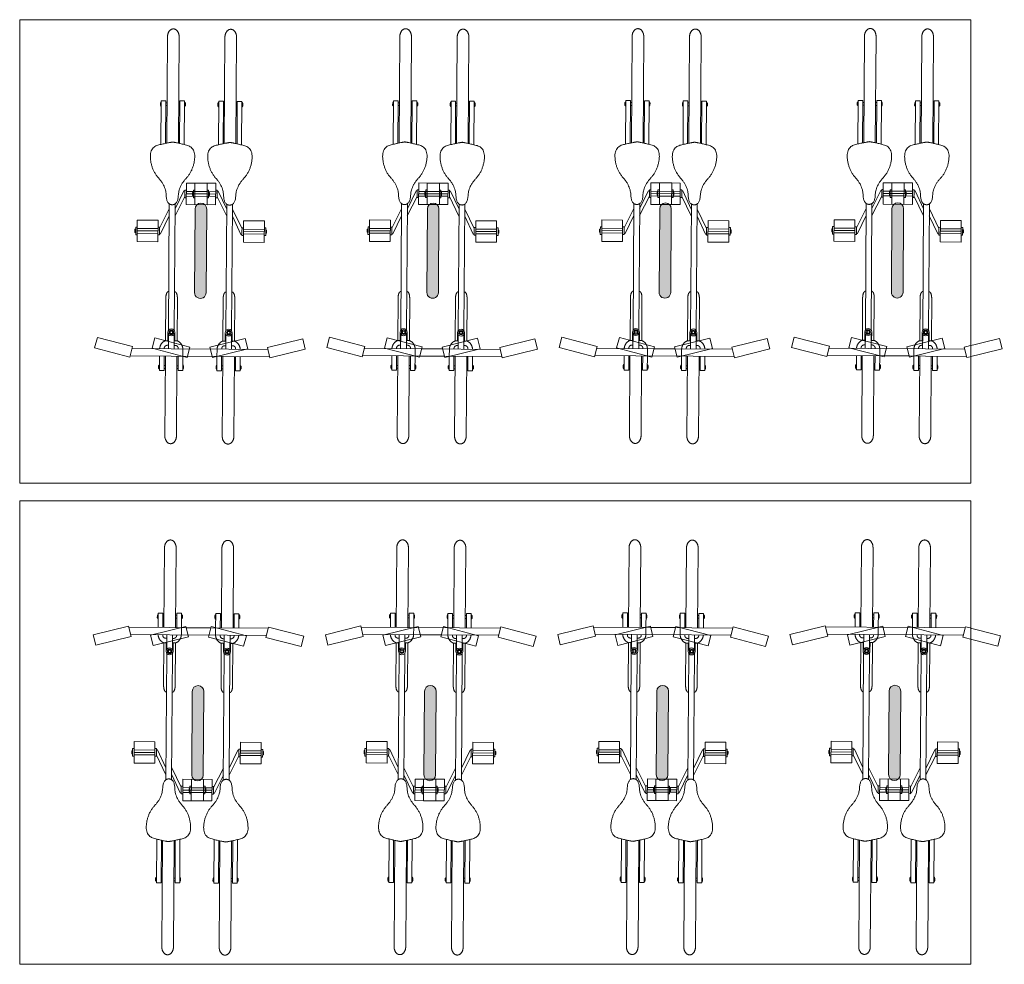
# Model space of a CAD drawing. Header units: metres. Extents: x 738076 to 738809, y 6589688 to 6590318.
# Tile 182 of 188: x 738744.11 to 738748.35, y 6590191.53 to 6590195.6. Entities that reach past the tile are written whole.
import ezdxf

# ---------------------------------------------------------------- set-up
doc = ezdxf.new("R2010")
doc.units = ezdxf.units.M
doc.layers.add('_MA-tingm2rgid (2D)', color=7, linetype='Continuous', lineweight=5)
doc.layers.add('_MA-tingm2rgid (2D)-1', color=7, linetype='Continuous', lineweight=5)
doc.layers.add('MA-jalgrattahoidja', color=7, linetype='Continuous', lineweight=5, true_color=0x888888)

# ---------------------------------------------------------------- blocks, each defined once
blk = doc.blocks.new('jalgratta varikatus (2D)-1')
at = {"layer": 'MA-jalgrattahoidja', "transparency": 33554687, "flags": 128}
for points in [[(-2.0562, 1.1162), (2.0388, 1.1162), (2.0388, -0.8786), (-2.0562, -0.8786)], [(-2.0562, -0.9556), (2.0388, -0.9556), (2.0388, -2.9504), (-2.0562, -2.9504)]]:
    blk.add_lwpolyline(points, close=True, dxfattribs=at)
at = {"color": 255, "transparency": 33554559}
for points in [[(-2.0562, 1.1162), (2.0388, 1.1162), (2.0388, -0.8786), (-2.0562, -0.8786)], [(-2.0562, -0.9556), (2.0388, -0.9556), (2.0388, -2.9504), (-2.0562, -2.9504)]]:
    blk.add_wipeout(points, dxfattribs=at).dxf.layer = 'MA-jalgrattahoidja'
at = {"layer": 'MA-jalgrattahoidja', "transparency": 33554559, "flags": 128}
for points in [[(-2.0562, 1.1162), (2.0388, 1.1162), (2.0388, -0.8786), (-2.0562, -0.8786)], [(-2.0562, -0.9556), (2.0388, -0.9556), (2.0388, -2.9504), (-2.0562, -2.9504)]]:
    blk.add_lwpolyline(points, close=True, dxfattribs=at)
blk = doc.blocks.new('rattahoidja kaar300 (2D)-1')
at = {"layer": 'MA-jalgrattahoidja', "linetype": 'Continuous', "lineweight": 0, "transparency": 33554687}
h = blk.add_hatch(color=233, dxfattribs=at)
edge = h.paths.add_edge_path()
edge.add_arc((0, 0), 0.025, 90, 270)
edge.add_line((0, -0.025), (0.36, -0.025))
edge.add_arc((0.36, 0), 0.025, 270, 450)
edge.add_line((0.36, 0.025), (0, 0.025))
at = {"layer": 'MA-jalgrattahoidja'}
for p, q in [((-0.2792, 0.3017), (-0.2405, 0.4534)), ((-0.2405, 0.4534), (-0.1959, 0.442)), ((-0.2345, 0.2903), (-0.1959, 0.442)), ((-0.2792, 0.3017), (-0.2345, 0.2903)), ((-0.274, 0.3004), (-0.274, -0.0532)), ((-0.243, 0.2925), (-0.243, -0.0454)), ((0.2178, 0.2736), (0.2178, 0.184)), ((0.3103, 0.2736), (0.2178, 0.2736)), ((0.2475, 0.2799), (0.2641, 0.2799)), ((0.2475, 0.2736), (0.2475, 0.2799)), ((0.2539, 0.184), (0.2539, 0.2736)), ((0.2574, 0.2831), (0.2641, 0.2831)), ((0.2574, 0.2831), (0.2574, 0.2799)), ((0.2707, 0.2831), (0.2641, 0.2831)), ((0.2806, 0.2799), (0.2641, 0.2799)), ((0.2641, 0.184), (0.2641, 0.2736)), ((0.2707, 0.2831), (0.2707, 0.2799)), ((0.2742, 0.184), (0.2742, 0.2736)), ((0.2806, 0.2736), (0.2806, 0.2799)), ((0.3103, 0.2736), (0.3103, 0.184)), ((-0.3358, 0.1536), (-0.3358, 0.1736)), ((-0.3358, 0.1736), (-0.274, 0.1736)), ((-0.3306, 0.1755), (-0.312, 0.1755)), ((-0.3306, 0.1755), (-0.3306, 0.1736)), ((-0.3274, 0.1775), (-0.3152, 0.1775)), ((-0.3274, 0.1775), (-0.3274, 0.1755)), ((-0.3152, 0.1775), (-0.3152, 0.1755)), ((-0.312, 0.1755), (-0.312, 0.1736)), ((-0.2792, 0.0546), (-0.2405, 0.2062)), ((-0.2405, 0.2062), (-0.1959, 0.1948)), ((-0.2345, 0.0432), (-0.1959, 0.1948)), ((0.3103, 0.184), (0.2178, 0.184)), ((0.2475, 0.184), (0.2475, 0.1776)), ((0.2475, 0.1776), (0.2641, 0.1776)), ((0.252, 0.1776), (0.252, 0.173)), ((0.252, 0.173), (0.3296, 0.136)), ((0.2806, 0.1776), (0.2641, 0.1776)), ((0.2761, 0.1776), (0.3596, 0.136)), ((0.2806, 0.184), (0.2806, 0.1776)), ((0.6364, 0.1736), (0.8245, 0.1736)), ((0.8007, 0.1755), (0.8007, 0.1736)), ((0.8193, 0.1755), (0.8007, 0.1755)), ((0.8039, 0.1775), (0.8039, 0.1755)), ((0.8161, 0.1775), (0.8039, 0.1775)), ((0.8161, 0.1775), (0.8161, 0.1755)), ((0.8193, 0.1755), (0.8193, 0.1736)), ((0.8245, 0.1536), (0.8245, 0.1736)), ((-0.6187, 0.1486), (-0.274, 0.1486)), ((-0.3358, 0.1536), (-0.274, 0.1536)), ((-0.3274, 0.1536), (-0.3274, 0.1486)), ((-0.3152, 0.1536), (-0.3152, 0.1486)), ((-0.243, 0.1536), (-0.2389, 0.1536)), ((-0.243, 0.136), (-0.1803, 0.136)), ((-0.2278, 0.1423), (-0.2278, 0.136)), ((-0.2079, 0.1486), (-0.0239, 0.1486)), ((-0.2079, 0.1486), (-0.2079, 0.1386)), ((-0.1718, 0.1386), (-0.2079, 0.1386)), ((-0.1634, 0.136), (0.379, 0.136)), ((0.6421, 0.1536), (0.8245, 0.1536)), ((0.6431, 0.1486), (1.1019, 0.1486)), ((0.8039, 0.1536), (0.8039, 0.1486)), ((0.8161, 0.1536), (0.8161, 0.1486)), ((-0.6187, 0.0986), (-0.274, 0.0986)), ((-0.3358, 0.0736), (-0.3358, 0.0936)), ((-0.3358, 0.0936), (-0.274, 0.0936)), ((-0.3274, 0.0936), (-0.3274, 0.0986)), ((-0.3152, 0.0936), (-0.3152, 0.0986)), ((-0.243, 0.1112), (-0.1803, 0.1112)), ((-0.243, 0.0936), (-0.2389, 0.0936)), ((-0.2278, 0.1049), (-0.2278, 0.1112)), ((-0.2079, 0.1086), (-0.2079, 0.0986)), ((-0.1718, 0.1086), (-0.2079, 0.1086)), ((-0.2079, 0.0986), (-0.0239, 0.0986)), ((-0.1634, 0.1112), (0.379, 0.1112)), ((0.413, 0.0695), (0.3296, 0.1112)), ((0.4371, 0.0741), (0.3596, 0.1112)), ((0.6421, 0.0936), (0.8245, 0.0936)), ((0.6432, 0.0986), (1.1019, 0.0986)), ((0.8039, 0.0936), (0.8039, 0.0986)), ((0.8161, 0.0936), (0.8161, 0.0986)), ((0.8245, 0.0736), (0.8245, 0.0936)), ((-0.3358, 0.0736), (-0.274, 0.0736)), ((-0.3306, 0.0716), (-0.3306, 0.0736)), ((-0.3306, 0.0716), (-0.312, 0.0716)), ((-0.3274, 0.0697), (-0.3274, 0.0716)), ((-0.3274, 0.0697), (-0.3152, 0.0697)), ((-0.3152, 0.0697), (-0.3152, 0.0716)), ((-0.312, 0.0716), (-0.312, 0.0736)), ((-0.2792, 0.0546), (-0.2345, 0.0432)), ((-0.243, 0.0736), (-0.274, 0.0736)), ((-0.274, -0.3004), (-0.274, 0.0532)), ((-0.243, -0.2925), (-0.243, 0.0454)), ((0.4711, 0.0631), (0.3785, 0.0631)), ((0.3785, -0.0264), (0.3785, 0.0631)), ((0.4083, 0.0695), (0.4248, 0.0695)), ((0.4083, 0.0631), (0.4083, 0.0695)), ((0.4146, 0.0631), (0.4146, -0.0264)), ((0.4413, 0.0695), (0.4248, 0.0695)), ((0.4248, 0.0631), (0.4248, -0.0264)), ((0.435, 0.0631), (0.435, -0.0264)), ((0.4371, 0.0695), (0.4371, 0.0741)), ((0.4413, 0.0631), (0.4413, 0.0695)), ((0.4711, -0.0264), (0.4711, 0.0631)), ((0.6365, 0.0736), (0.8245, 0.0736)), ((0.8007, 0.0716), (0.8007, 0.0736)), ((0.8193, 0.0716), (0.8007, 0.0716)), ((0.8039, 0.0697), (0.8039, 0.0716)), ((0.8161, 0.0697), (0.8039, 0.0697)), ((0.8161, 0.0697), (0.8161, 0.0716)), ((0.8193, 0.0716), (0.8193, 0.0736)), ((0.4711, 0.0264), (0.3785, 0.0264)), ((0.3785, 0.0264), (0.3785, -0.0631)), ((0.4083, 0.0264), (0.4083, 0.0328)), ((0.4083, 0.0328), (0.4248, 0.0328)), ((0.4146, -0.0631), (0.4146, 0.0264)), ((0.4182, 0.036), (0.4182, 0.0328)), ((0.4182, 0.036), (0.4248, 0.036)), ((0.4314, 0.036), (0.4248, 0.036)), ((0.4413, 0.0328), (0.4248, 0.0328)), ((0.4248, -0.0631), (0.4248, 0.0264)), ((0.4314, 0.036), (0.4314, 0.0328)), ((0.435, -0.0631), (0.435, 0.0264)), ((0.4413, 0.0264), (0.4413, 0.0328)), ((0.4711, 0.0264), (0.4711, -0.0631)), ((0.4711, -0.0264), (0.3785, -0.0264)), ((0.4083, -0.0264), (0.4083, -0.0328)), ((0.4083, -0.0328), (0.4248, -0.0328)), ((0.4182, -0.036), (0.4182, -0.0328)), ((0.4182, -0.036), (0.4248, -0.036)), ((0.4413, -0.0328), (0.4248, -0.0328)), ((0.4314, -0.036), (0.4248, -0.036)), ((0.4314, -0.036), (0.4314, -0.0328)), ((0.4413, -0.0264), (0.4413, -0.0328)), ((-0.3358, -0.0736), (-0.3358, -0.0936)), ((-0.3358, -0.0736), (-0.274, -0.0736)), ((-0.3306, -0.0716), (-0.3306, -0.0736)), ((-0.3306, -0.0716), (-0.312, -0.0716)), ((-0.3274, -0.0697), (-0.3274, -0.0716)), ((-0.3274, -0.0697), (-0.3152, -0.0697)), ((-0.3152, -0.0697), (-0.3152, -0.0716)), ((-0.312, -0.0716), (-0.312, -0.0736)), ((-0.2792, -0.0546), (-0.2345, -0.0432)), ((-0.2792, -0.0546), (-0.2405, -0.2062)), ((-0.243, -0.0736), (-0.274, -0.0736)), ((-0.2345, -0.0432), (-0.1959, -0.1948)), ((0.413, -0.0695), (0.3296, -0.1112)), ((0.4371, -0.0741), (0.3596, -0.1112)), ((0.4711, -0.0631), (0.3785, -0.0631)), ((0.4083, -0.0631), (0.4083, -0.0695)), ((0.4083, -0.0695), (0.4248, -0.0695)), ((0.4413, -0.0695), (0.4248, -0.0695)), ((0.4371, -0.0695), (0.4371, -0.0741)), ((0.4413, -0.0631), (0.4413, -0.0695)), ((0.6365, -0.0736), (0.8245, -0.0736)), ((0.8193, -0.0716), (0.8007, -0.0716)), ((0.8007, -0.0716), (0.8007, -0.0736)), ((0.8161, -0.0697), (0.8039, -0.0697)), ((0.8039, -0.0697), (0.8039, -0.0716)), ((0.8161, -0.0697), (0.8161, -0.0716)), ((0.8193, -0.0716), (0.8193, -0.0736)), ((0.8245, -0.0736), (0.8245, -0.0936)), ((-0.6187, -0.0986), (-0.274, -0.0986)), ((-0.3358, -0.0936), (-0.274, -0.0936)), ((-0.3274, -0.0936), (-0.3274, -0.0986)), ((-0.3152, -0.0936), (-0.3152, -0.0986)), ((-0.243, -0.0936), (-0.2389, -0.0936)), ((-0.243, -0.1112), (-0.1803, -0.1112)), ((-0.2278, -0.1049), (-0.2278, -0.1112)), ((-0.2079, -0.0986), (-0.0239, -0.0986)), ((-0.2079, -0.1086), (-0.2079, -0.0986)), ((-0.1718, -0.1086), (-0.2079, -0.1086)), ((-0.1634, -0.1112), (0.379, -0.1112)), ((0.6421, -0.0936), (0.8245, -0.0936)), ((0.6432, -0.0986), (1.1019, -0.0986)), ((0.8039, -0.0936), (0.8039, -0.0986)), ((0.8161, -0.0936), (0.8161, -0.0986)), ((-0.6187, -0.1486), (-0.274, -0.1486)), ((-0.3358, -0.1536), (-0.3358, -0.1736)), ((-0.3358, -0.1536), (-0.274, -0.1536)), ((-0.3274, -0.1536), (-0.3274, -0.1486)), ((-0.3152, -0.1536), (-0.3152, -0.1486)), ((-0.243, -0.136), (-0.1803, -0.136)), ((-0.243, -0.1536), (-0.2389, -0.1536)), ((-0.2278, -0.1423), (-0.2278, -0.136)), ((-0.2079, -0.1486), (-0.2079, -0.1386)), ((-0.1718, -0.1386), (-0.2079, -0.1386)), ((-0.2079, -0.1486), (-0.0239, -0.1486)), ((-0.1634, -0.136), (0.379, -0.136)), ((0.252, -0.173), (0.3296, -0.136)), ((0.2761, -0.1776), (0.3596, -0.136)), ((0.6421, -0.1536), (0.8245, -0.1536)), ((0.6431, -0.1486), (1.1019, -0.1486)), ((0.8039, -0.1536), (0.8039, -0.1486)), ((0.8161, -0.1536), (0.8161, -0.1486)), ((0.8245, -0.1536), (0.8245, -0.1736)), ((-0.3358, -0.1736), (-0.274, -0.1736)), ((-0.3306, -0.1755), (-0.3306, -0.1736)), ((-0.3306, -0.1755), (-0.312, -0.1755)), ((-0.3274, -0.1775), (-0.3274, -0.1755)), ((-0.3274, -0.1775), (-0.3152, -0.1775)), ((-0.3152, -0.1775), (-0.3152, -0.1755)), ((-0.312, -0.1755), (-0.312, -0.1736)), ((-0.2405, -0.2062), (-0.1959, -0.1948)), ((0.2178, -0.2736), (0.2178, -0.184)), ((0.3103, -0.184), (0.2178, -0.184)), ((0.2475, -0.184), (0.2475, -0.1776)), ((0.2475, -0.1776), (0.2641, -0.1776)), ((0.252, -0.1776), (0.252, -0.173)), ((0.2539, -0.184), (0.2539, -0.2736)), ((0.2806, -0.1776), (0.2641, -0.1776)), ((0.2641, -0.184), (0.2641, -0.2736)), ((0.2742, -0.184), (0.2742, -0.2736)), ((0.2806, -0.184), (0.2806, -0.1776)), ((0.3103, -0.2736), (0.3103, -0.184)), ((0.6364, -0.1736), (0.8245, -0.1736)), ((0.8007, -0.1755), (0.8007, -0.1736)), ((0.8193, -0.1755), (0.8007, -0.1755)), ((0.8039, -0.1775), (0.8039, -0.1755)), ((0.8161, -0.1775), (0.8039, -0.1775)), ((0.8161, -0.1775), (0.8161, -0.1755)), ((0.8193, -0.1755), (0.8193, -0.1736)), ((-0.2792, -0.3017), (-0.2345, -0.2903)), ((-0.2345, -0.2903), (-0.1959, -0.442)), ((0.3103, -0.2736), (0.2178, -0.2736)), ((0.2475, -0.2736), (0.2475, -0.2799)), ((0.2475, -0.2799), (0.2641, -0.2799)), ((0.2574, -0.2831), (0.2574, -0.2799)), ((0.2574, -0.2831), (0.2641, -0.2831)), ((0.2806, -0.2799), (0.2641, -0.2799)), ((0.2707, -0.2831), (0.2641, -0.2831)), ((0.2707, -0.2831), (0.2707, -0.2799)), ((0.2806, -0.2736), (0.2806, -0.2799)), ((-0.2792, -0.3017), (-0.2405, -0.4534)), ((-0.2405, -0.4534), (-0.1959, -0.442))]:
    blk.add_line(p, q, dxfattribs=at)
at = {"layer": 'MA-jalgrattahoidja', "flags": 128}
for points in [[(-0.1668, 0.1185), (-0.1769, 0.1185), (-0.1769, 0.1286), (-0.1668, 0.1286)], [(-0.1668, -0.1185), (-0.1769, -0.1185), (-0.1769, -0.1286), (-0.1668, -0.1286)]]:
    blk.add_lwpolyline(points, close=True, dxfattribs=at)
at = {"layer": 'MA-jalgrattahoidja', "transparency": 33554687, "flags": 128}
blk.add_lwpolyline([(0, 0.025, 1), (0, -0.025), (0.36, -0.025, 1), (0.36, 0.025)], format="xyb", close=True, dxfattribs=at)
at = {"layer": 'MA-jalgrattahoidja'}
for centre, radius in [((-0.1718, 0.1236), 0.015), ((-0.1718, 0.1236), 0.00974), ((-0.1718, -0.1236), 0.015), ((-0.1718, -0.1236), 0.00974)]:
    blk.add_circle(centre, radius, dxfattribs=at)
for points in [[(0.6474, 0.1236), (0.6439, 0.1461), (0.6245, 0.2233), (0.5263, 0.214), (0.4568, 0.1512), (0.3784, 0.148), (0.3774, 0.1236)], [(-0.2079, 0.1486), (-0.212, 0.1599), (-0.2314, 0.1727), (-0.243, 0.1736)], [(-0.6187, 0.1486), (-0.6304, 0.1484), (-0.6507, 0.1352), (-0.6513, 0.1236)], [(-0.2278, 0.1423), (-0.2288, 0.1467), (-0.2347, 0.1528), (-0.2389, 0.1536)], [(-0.0239, 0.1486), (-0.0162, 0.1484), (-0.0008, 0.1446), (0.0039, 0.1386)], [(1.1019, 0.1486), (1.1137, 0.1484), (1.134, 0.1352), (1.1346, 0.1236)], [(-0.6187, 0.0986), (-0.6304, 0.0988), (-0.6507, 0.112), (-0.6513, 0.1236)], [(-0.2079, 0.0986), (-0.212, 0.0873), (-0.2314, 0.0744), (-0.243, 0.0736)], [(-0.2278, 0.1049), (-0.2288, 0.1004), (-0.2347, 0.0944), (-0.2389, 0.0936)], [(-0.0239, 0.0986), (-0.0162, 0.0987), (-0.0008, 0.1025), (0.0039, 0.1086)], [(0.6474, 0.1236), (0.6439, 0.101), (0.6245, 0.0238), (0.5263, 0.0331), (0.4568, 0.0959), (0.3784, 0.0991), (0.3774, 0.1236)], [(1.1019, 0.0986), (1.1137, 0.0988), (1.134, 0.112), (1.1346, 0.1236)], [(0.6474, -0.1236), (0.6439, -0.101), (0.6245, -0.0238), (0.5263, -0.0331), (0.4568, -0.0959), (0.3784, -0.0991), (0.3774, -0.1236)], [(-0.2079, -0.0986), (-0.212, -0.0873), (-0.2314, -0.0744), (-0.243, -0.0736)], [(-0.6187, -0.0986), (-0.6304, -0.0988), (-0.6507, -0.112), (-0.6513, -0.1236)], [(-0.6187, -0.1486), (-0.6304, -0.1484), (-0.6507, -0.1352), (-0.6513, -0.1236)], [(-0.2278, -0.1049), (-0.2288, -0.1004), (-0.2347, -0.0944), (-0.2389, -0.0936)], [(-0.0239, -0.0986), (-0.0162, -0.0987), (-0.0008, -0.1025), (0.0039, -0.1086)], [(0.6474, -0.1236), (0.6439, -0.1461), (0.6245, -0.2233), (0.5263, -0.214), (0.4568, -0.1512), (0.3784, -0.148), (0.3774, -0.1236)], [(1.1019, -0.0986), (1.1137, -0.0988), (1.134, -0.112), (1.1346, -0.1236)], [(1.1019, -0.1486), (1.1137, -0.1484), (1.134, -0.1352), (1.1346, -0.1236)], [(-0.2079, -0.1486), (-0.212, -0.1599), (-0.2314, -0.1727), (-0.243, -0.1736)], [(-0.2278, -0.1423), (-0.2288, -0.1467), (-0.2347, -0.1528), (-0.2389, -0.1536)], [(-0.0239, -0.1486), (-0.0162, -0.1484), (-0.0008, -0.1446), (0.0039, -0.1386)]]:
    blk.add_open_spline(points, degree=2, dxfattribs=at)
blk = doc.blocks.new('MA-tingm2rgid (2D)')
at = {"layer": 'MA-jalgrattahoidja', "color": 7, "transparency": 33554687, "rotation": 2.584804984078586e-09}
blk.add_blockref('jalgratta varikatus (2D)-1', (-2153669.7088, -6234550.2831, 1.32), dxfattribs=at)
at = {"layer": 'MA-jalgrattahoidja', "color": 7, "transparency": 33554687, "xscale": -1}
for p, rotation in [((-2153670.9874, -6234550.3419, -0.709), 269.613137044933), ((-2153669.9874, -6234550.3413, -0.709), 269.613137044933), ((-2153668.9874, -6234550.3408, -0.709), 269.613137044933), ((-2153667.9874, -6234550.3402, -0.709), 269.613137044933), ((-2153670.9971, -6234552.0588, -0.78), 89.6131370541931), ((-2153669.9972, -6234552.0583, -0.78), 89.6131370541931), ((-2153668.9971, -6234552.0577, -0.78), 89.6131370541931), ((-2153667.9972, -6234552.0572, -0.78), 89.6131370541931)]:
    blk.add_blockref('rattahoidja kaar300 (2D)-1', p, dxfattribs=dict(at, rotation=rotation))
blk = doc.blocks.new('jalgratta varikatus (2D)-2')
at = {"layer": 'MA-jalgrattahoidja', "transparency": 33554687, "flags": 128}
for points in [[(-2.0562, 1.1162), (2.0388, 1.1162), (2.0388, -0.8786), (-2.0562, -0.8786)], [(-2.0562, -0.9556), (2.0388, -0.9556), (2.0388, -2.9504), (-2.0562, -2.9504)]]:
    blk.add_lwpolyline(points, close=True, dxfattribs=at)
at = {"color": 255, "transparency": 33554559}
for points in [[(-2.0562, 1.1162), (2.0388, 1.1162), (2.0388, -0.8786), (-2.0562, -0.8786)], [(-2.0562, -0.9556), (2.0388, -0.9556), (2.0388, -2.9504), (-2.0562, -2.9504)]]:
    blk.add_wipeout(points, dxfattribs=at).dxf.layer = 'MA-jalgrattahoidja'
at = {"layer": 'MA-jalgrattahoidja', "transparency": 33554559, "flags": 128}
for points in [[(-2.0562, 1.1162), (2.0388, 1.1162), (2.0388, -0.8786), (-2.0562, -0.8786)], [(-2.0562, -0.9556), (2.0388, -0.9556), (2.0388, -2.9504), (-2.0562, -2.9504)]]:
    blk.add_lwpolyline(points, close=True, dxfattribs=at)
blk = doc.blocks.new('rattahoidja kaar300 (2D)-2')
at = {"layer": 'MA-jalgrattahoidja', "linetype": 'Continuous', "lineweight": 0, "transparency": 33554687}
h = blk.add_hatch(color=233, dxfattribs=at)
edge = h.paths.add_edge_path()
edge.add_arc((0, 0), 0.025, 90, 270)
edge.add_line((0, -0.025), (0.36, -0.025))
edge.add_arc((0.36, 0), 0.025, 270, 450)
edge.add_line((0.36, 0.025), (0, 0.025))
at = {"layer": 'MA-jalgrattahoidja'}
for p, q in [((-0.2792, 0.3017), (-0.2405, 0.4534)), ((-0.2405, 0.4534), (-0.1959, 0.442)), ((-0.2345, 0.2903), (-0.1959, 0.442)), ((-0.2792, 0.3017), (-0.2345, 0.2903)), ((-0.274, 0.3004), (-0.274, -0.0532)), ((-0.243, 0.2925), (-0.243, -0.0454)), ((0.2178, 0.2736), (0.2178, 0.184)), ((0.3103, 0.2736), (0.2178, 0.2736)), ((0.2475, 0.2799), (0.2641, 0.2799)), ((0.2475, 0.2736), (0.2475, 0.2799)), ((0.2539, 0.184), (0.2539, 0.2736)), ((0.2574, 0.2831), (0.2641, 0.2831)), ((0.2574, 0.2831), (0.2574, 0.2799)), ((0.2707, 0.2831), (0.2641, 0.2831)), ((0.2806, 0.2799), (0.2641, 0.2799)), ((0.2641, 0.184), (0.2641, 0.2736)), ((0.2707, 0.2831), (0.2707, 0.2799)), ((0.2742, 0.184), (0.2742, 0.2736)), ((0.2806, 0.2736), (0.2806, 0.2799)), ((0.3103, 0.2736), (0.3103, 0.184)), ((-0.3358, 0.1536), (-0.3358, 0.1736)), ((-0.3358, 0.1736), (-0.274, 0.1736)), ((-0.3306, 0.1755), (-0.312, 0.1755)), ((-0.3306, 0.1755), (-0.3306, 0.1736)), ((-0.3274, 0.1775), (-0.3152, 0.1775)), ((-0.3274, 0.1775), (-0.3274, 0.1755)), ((-0.3152, 0.1775), (-0.3152, 0.1755)), ((-0.312, 0.1755), (-0.312, 0.1736)), ((-0.2792, 0.0546), (-0.2405, 0.2062)), ((-0.2405, 0.2062), (-0.1959, 0.1948)), ((-0.2345, 0.0432), (-0.1959, 0.1948)), ((0.3103, 0.184), (0.2178, 0.184)), ((0.2475, 0.184), (0.2475, 0.1776)), ((0.2475, 0.1776), (0.2641, 0.1776)), ((0.252, 0.1776), (0.252, 0.173)), ((0.252, 0.173), (0.3296, 0.136)), ((0.2806, 0.1776), (0.2641, 0.1776)), ((0.2761, 0.1776), (0.3596, 0.136)), ((0.2806, 0.184), (0.2806, 0.1776)), ((0.6364, 0.1736), (0.8245, 0.1736)), ((0.8007, 0.1755), (0.8007, 0.1736)), ((0.8193, 0.1755), (0.8007, 0.1755)), ((0.8039, 0.1775), (0.8039, 0.1755)), ((0.8161, 0.1775), (0.8039, 0.1775)), ((0.8161, 0.1775), (0.8161, 0.1755)), ((0.8193, 0.1755), (0.8193, 0.1736)), ((0.8245, 0.1536), (0.8245, 0.1736)), ((-0.6187, 0.1486), (-0.274, 0.1486)), ((-0.3358, 0.1536), (-0.274, 0.1536)), ((-0.3274, 0.1536), (-0.3274, 0.1486)), ((-0.3152, 0.1536), (-0.3152, 0.1486)), ((-0.243, 0.1536), (-0.2389, 0.1536)), ((-0.243, 0.136), (-0.1803, 0.136)), ((-0.2278, 0.1423), (-0.2278, 0.136)), ((-0.2079, 0.1486), (-0.0239, 0.1486)), ((-0.2079, 0.1486), (-0.2079, 0.1386)), ((-0.1718, 0.1386), (-0.2079, 0.1386)), ((-0.1634, 0.136), (0.379, 0.136)), ((0.6421, 0.1536), (0.8245, 0.1536)), ((0.6431, 0.1486), (1.1019, 0.1486)), ((0.8039, 0.1536), (0.8039, 0.1486)), ((0.8161, 0.1536), (0.8161, 0.1486)), ((-0.6187, 0.0986), (-0.274, 0.0986)), ((-0.3358, 0.0736), (-0.3358, 0.0936)), ((-0.3358, 0.0936), (-0.274, 0.0936)), ((-0.3274, 0.0936), (-0.3274, 0.0986)), ((-0.3152, 0.0936), (-0.3152, 0.0986)), ((-0.243, 0.1112), (-0.1803, 0.1112)), ((-0.243, 0.0936), (-0.2389, 0.0936)), ((-0.2278, 0.1049), (-0.2278, 0.1112)), ((-0.2079, 0.1086), (-0.2079, 0.0986)), ((-0.1718, 0.1086), (-0.2079, 0.1086)), ((-0.2079, 0.0986), (-0.0239, 0.0986)), ((-0.1634, 0.1112), (0.379, 0.1112)), ((0.413, 0.0695), (0.3296, 0.1112)), ((0.4371, 0.0741), (0.3596, 0.1112)), ((0.6421, 0.0936), (0.8245, 0.0936)), ((0.6432, 0.0986), (1.1019, 0.0986)), ((0.8039, 0.0936), (0.8039, 0.0986)), ((0.8161, 0.0936), (0.8161, 0.0986)), ((0.8245, 0.0736), (0.8245, 0.0936)), ((-0.3358, 0.0736), (-0.274, 0.0736)), ((-0.3306, 0.0716), (-0.3306, 0.0736)), ((-0.3306, 0.0716), (-0.312, 0.0716)), ((-0.3274, 0.0697), (-0.3274, 0.0716)), ((-0.3274, 0.0697), (-0.3152, 0.0697)), ((-0.3152, 0.0697), (-0.3152, 0.0716)), ((-0.312, 0.0716), (-0.312, 0.0736)), ((-0.2792, 0.0546), (-0.2345, 0.0432)), ((-0.243, 0.0736), (-0.274, 0.0736)), ((-0.274, -0.3004), (-0.274, 0.0532)), ((-0.243, -0.2925), (-0.243, 0.0454)), ((0.4711, 0.0631), (0.3785, 0.0631)), ((0.3785, -0.0264), (0.3785, 0.0631)), ((0.4083, 0.0695), (0.4248, 0.0695)), ((0.4083, 0.0631), (0.4083, 0.0695)), ((0.4146, 0.0631), (0.4146, -0.0264)), ((0.4413, 0.0695), (0.4248, 0.0695)), ((0.4248, 0.0631), (0.4248, -0.0264)), ((0.435, 0.0631), (0.435, -0.0264)), ((0.4371, 0.0695), (0.4371, 0.0741)), ((0.4413, 0.0631), (0.4413, 0.0695)), ((0.4711, -0.0264), (0.4711, 0.0631)), ((0.6365, 0.0736), (0.8245, 0.0736)), ((0.8007, 0.0716), (0.8007, 0.0736)), ((0.8193, 0.0716), (0.8007, 0.0716)), ((0.8039, 0.0697), (0.8039, 0.0716)), ((0.8161, 0.0697), (0.8039, 0.0697)), ((0.8161, 0.0697), (0.8161, 0.0716)), ((0.8193, 0.0716), (0.8193, 0.0736)), ((0.4711, 0.0264), (0.3785, 0.0264)), ((0.3785, 0.0264), (0.3785, -0.0631)), ((0.4083, 0.0264), (0.4083, 0.0328)), ((0.4083, 0.0328), (0.4248, 0.0328)), ((0.4146, -0.0631), (0.4146, 0.0264)), ((0.4182, 0.036), (0.4182, 0.0328)), ((0.4182, 0.036), (0.4248, 0.036)), ((0.4314, 0.036), (0.4248, 0.036)), ((0.4413, 0.0328), (0.4248, 0.0328)), ((0.4248, -0.0631), (0.4248, 0.0264)), ((0.4314, 0.036), (0.4314, 0.0328)), ((0.435, -0.0631), (0.435, 0.0264)), ((0.4413, 0.0264), (0.4413, 0.0328)), ((0.4711, 0.0264), (0.4711, -0.0631)), ((0.4711, -0.0264), (0.3785, -0.0264)), ((0.4083, -0.0264), (0.4083, -0.0328)), ((0.4083, -0.0328), (0.4248, -0.0328)), ((0.4182, -0.036), (0.4182, -0.0328)), ((0.4182, -0.036), (0.4248, -0.036)), ((0.4413, -0.0328), (0.4248, -0.0328)), ((0.4314, -0.036), (0.4248, -0.036)), ((0.4314, -0.036), (0.4314, -0.0328)), ((0.4413, -0.0264), (0.4413, -0.0328)), ((-0.3358, -0.0736), (-0.3358, -0.0936)), ((-0.3358, -0.0736), (-0.274, -0.0736)), ((-0.3306, -0.0716), (-0.3306, -0.0736)), ((-0.3306, -0.0716), (-0.312, -0.0716)), ((-0.3274, -0.0697), (-0.3274, -0.0716)), ((-0.3274, -0.0697), (-0.3152, -0.0697)), ((-0.3152, -0.0697), (-0.3152, -0.0716)), ((-0.312, -0.0716), (-0.312, -0.0736)), ((-0.2792, -0.0546), (-0.2345, -0.0432)), ((-0.2792, -0.0546), (-0.2405, -0.2062)), ((-0.243, -0.0736), (-0.274, -0.0736)), ((-0.2345, -0.0432), (-0.1959, -0.1948)), ((0.413, -0.0695), (0.3296, -0.1112)), ((0.4371, -0.0741), (0.3596, -0.1112)), ((0.4711, -0.0631), (0.3785, -0.0631)), ((0.4083, -0.0631), (0.4083, -0.0695)), ((0.4083, -0.0695), (0.4248, -0.0695)), ((0.4413, -0.0695), (0.4248, -0.0695)), ((0.4371, -0.0695), (0.4371, -0.0741)), ((0.4413, -0.0631), (0.4413, -0.0695)), ((0.6365, -0.0736), (0.8245, -0.0736)), ((0.8193, -0.0716), (0.8007, -0.0716)), ((0.8007, -0.0716), (0.8007, -0.0736)), ((0.8161, -0.0697), (0.8039, -0.0697)), ((0.8039, -0.0697), (0.8039, -0.0716)), ((0.8161, -0.0697), (0.8161, -0.0716)), ((0.8193, -0.0716), (0.8193, -0.0736)), ((0.8245, -0.0736), (0.8245, -0.0936)), ((-0.6187, -0.0986), (-0.274, -0.0986)), ((-0.3358, -0.0936), (-0.274, -0.0936)), ((-0.3274, -0.0936), (-0.3274, -0.0986)), ((-0.3152, -0.0936), (-0.3152, -0.0986)), ((-0.243, -0.0936), (-0.2389, -0.0936)), ((-0.243, -0.1112), (-0.1803, -0.1112)), ((-0.2278, -0.1049), (-0.2278, -0.1112)), ((-0.2079, -0.0986), (-0.0239, -0.0986)), ((-0.2079, -0.1086), (-0.2079, -0.0986)), ((-0.1718, -0.1086), (-0.2079, -0.1086)), ((-0.1634, -0.1112), (0.379, -0.1112)), ((0.6421, -0.0936), (0.8245, -0.0936)), ((0.6432, -0.0986), (1.1019, -0.0986)), ((0.8039, -0.0936), (0.8039, -0.0986)), ((0.8161, -0.0936), (0.8161, -0.0986)), ((-0.6187, -0.1486), (-0.274, -0.1486)), ((-0.3358, -0.1536), (-0.3358, -0.1736)), ((-0.3358, -0.1536), (-0.274, -0.1536)), ((-0.3274, -0.1536), (-0.3274, -0.1486)), ((-0.3152, -0.1536), (-0.3152, -0.1486)), ((-0.243, -0.136), (-0.1803, -0.136)), ((-0.243, -0.1536), (-0.2389, -0.1536)), ((-0.2278, -0.1423), (-0.2278, -0.136)), ((-0.2079, -0.1486), (-0.2079, -0.1386)), ((-0.1718, -0.1386), (-0.2079, -0.1386)), ((-0.2079, -0.1486), (-0.0239, -0.1486)), ((-0.1634, -0.136), (0.379, -0.136)), ((0.252, -0.173), (0.3296, -0.136)), ((0.2761, -0.1776), (0.3596, -0.136)), ((0.6421, -0.1536), (0.8245, -0.1536)), ((0.6431, -0.1486), (1.1019, -0.1486)), ((0.8039, -0.1536), (0.8039, -0.1486)), ((0.8161, -0.1536), (0.8161, -0.1486)), ((0.8245, -0.1536), (0.8245, -0.1736)), ((-0.3358, -0.1736), (-0.274, -0.1736)), ((-0.3306, -0.1755), (-0.3306, -0.1736)), ((-0.3306, -0.1755), (-0.312, -0.1755)), ((-0.3274, -0.1775), (-0.3274, -0.1755)), ((-0.3274, -0.1775), (-0.3152, -0.1775)), ((-0.3152, -0.1775), (-0.3152, -0.1755)), ((-0.312, -0.1755), (-0.312, -0.1736)), ((-0.2405, -0.2062), (-0.1959, -0.1948)), ((0.2178, -0.2736), (0.2178, -0.184)), ((0.3103, -0.184), (0.2178, -0.184)), ((0.2475, -0.184), (0.2475, -0.1776)), ((0.2475, -0.1776), (0.2641, -0.1776)), ((0.252, -0.1776), (0.252, -0.173)), ((0.2539, -0.184), (0.2539, -0.2736)), ((0.2806, -0.1776), (0.2641, -0.1776)), ((0.2641, -0.184), (0.2641, -0.2736)), ((0.2742, -0.184), (0.2742, -0.2736)), ((0.2806, -0.184), (0.2806, -0.1776)), ((0.3103, -0.2736), (0.3103, -0.184)), ((0.6364, -0.1736), (0.8245, -0.1736)), ((0.8007, -0.1755), (0.8007, -0.1736)), ((0.8193, -0.1755), (0.8007, -0.1755)), ((0.8039, -0.1775), (0.8039, -0.1755)), ((0.8161, -0.1775), (0.8039, -0.1775)), ((0.8161, -0.1775), (0.8161, -0.1755)), ((0.8193, -0.1755), (0.8193, -0.1736)), ((-0.2792, -0.3017), (-0.2345, -0.2903)), ((-0.2345, -0.2903), (-0.1959, -0.442)), ((0.3103, -0.2736), (0.2178, -0.2736)), ((0.2475, -0.2736), (0.2475, -0.2799)), ((0.2475, -0.2799), (0.2641, -0.2799)), ((0.2574, -0.2831), (0.2574, -0.2799)), ((0.2574, -0.2831), (0.2641, -0.2831)), ((0.2806, -0.2799), (0.2641, -0.2799)), ((0.2707, -0.2831), (0.2641, -0.2831)), ((0.2707, -0.2831), (0.2707, -0.2799)), ((0.2806, -0.2736), (0.2806, -0.2799)), ((-0.2792, -0.3017), (-0.2405, -0.4534)), ((-0.2405, -0.4534), (-0.1959, -0.442))]:
    blk.add_line(p, q, dxfattribs=at)
at = {"layer": 'MA-jalgrattahoidja', "flags": 128}
for points in [[(-0.1668, 0.1185), (-0.1769, 0.1185), (-0.1769, 0.1286), (-0.1668, 0.1286)], [(-0.1668, -0.1185), (-0.1769, -0.1185), (-0.1769, -0.1286), (-0.1668, -0.1286)]]:
    blk.add_lwpolyline(points, close=True, dxfattribs=at)
at = {"layer": 'MA-jalgrattahoidja', "transparency": 33554687, "flags": 128}
blk.add_lwpolyline([(0, 0.025, 1), (0, -0.025), (0.36, -0.025, 1), (0.36, 0.025)], format="xyb", close=True, dxfattribs=at)
at = {"layer": 'MA-jalgrattahoidja'}
for centre, radius in [((-0.1718, 0.1236), 0.015), ((-0.1718, 0.1236), 0.00974), ((-0.1718, -0.1236), 0.015), ((-0.1718, -0.1236), 0.00974)]:
    blk.add_circle(centre, radius, dxfattribs=at)
for points in [[(0.6474, 0.1236), (0.6439, 0.1461), (0.6245, 0.2233), (0.5263, 0.214), (0.4568, 0.1512), (0.3784, 0.148), (0.3774, 0.1236)], [(-0.2079, 0.1486), (-0.212, 0.1599), (-0.2314, 0.1727), (-0.243, 0.1736)], [(-0.6187, 0.1486), (-0.6304, 0.1484), (-0.6507, 0.1352), (-0.6513, 0.1236)], [(-0.2278, 0.1423), (-0.2288, 0.1467), (-0.2347, 0.1528), (-0.2389, 0.1536)], [(-0.0239, 0.1486), (-0.0162, 0.1484), (-0.0008, 0.1446), (0.0039, 0.1386)], [(1.1019, 0.1486), (1.1137, 0.1484), (1.134, 0.1352), (1.1346, 0.1236)], [(-0.6187, 0.0986), (-0.6304, 0.0988), (-0.6507, 0.112), (-0.6513, 0.1236)], [(-0.2079, 0.0986), (-0.212, 0.0873), (-0.2314, 0.0744), (-0.243, 0.0736)], [(-0.2278, 0.1049), (-0.2288, 0.1004), (-0.2347, 0.0944), (-0.2389, 0.0936)], [(-0.0239, 0.0986), (-0.0162, 0.0987), (-0.0008, 0.1025), (0.0039, 0.1086)], [(0.6474, 0.1236), (0.6439, 0.101), (0.6245, 0.0238), (0.5263, 0.0331), (0.4568, 0.0959), (0.3784, 0.0991), (0.3774, 0.1236)], [(1.1019, 0.0986), (1.1137, 0.0988), (1.134, 0.112), (1.1346, 0.1236)], [(0.6474, -0.1236), (0.6439, -0.101), (0.6245, -0.0238), (0.5263, -0.0331), (0.4568, -0.0959), (0.3784, -0.0991), (0.3774, -0.1236)], [(-0.2079, -0.0986), (-0.212, -0.0873), (-0.2314, -0.0744), (-0.243, -0.0736)], [(-0.6187, -0.0986), (-0.6304, -0.0988), (-0.6507, -0.112), (-0.6513, -0.1236)], [(-0.6187, -0.1486), (-0.6304, -0.1484), (-0.6507, -0.1352), (-0.6513, -0.1236)], [(-0.2278, -0.1049), (-0.2288, -0.1004), (-0.2347, -0.0944), (-0.2389, -0.0936)], [(-0.0239, -0.0986), (-0.0162, -0.0987), (-0.0008, -0.1025), (0.0039, -0.1086)], [(0.6474, -0.1236), (0.6439, -0.1461), (0.6245, -0.2233), (0.5263, -0.214), (0.4568, -0.1512), (0.3784, -0.148), (0.3774, -0.1236)], [(1.1019, -0.0986), (1.1137, -0.0988), (1.134, -0.112), (1.1346, -0.1236)], [(1.1019, -0.1486), (1.1137, -0.1484), (1.134, -0.1352), (1.1346, -0.1236)], [(-0.2079, -0.1486), (-0.212, -0.1599), (-0.2314, -0.1727), (-0.243, -0.1736)], [(-0.2278, -0.1423), (-0.2288, -0.1467), (-0.2347, -0.1528), (-0.2389, -0.1536)], [(-0.0239, -0.1486), (-0.0162, -0.1484), (-0.0008, -0.1446), (0.0039, -0.1386)]]:
    blk.add_open_spline(points, degree=2, dxfattribs=at)
blk = doc.blocks.new('MA-tingm2rgid (2D)-1')
at = {"layer": 'MA-jalgrattahoidja', "color": 7, "transparency": 33554687, "rotation": 2.584804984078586e-09}
blk.add_blockref('jalgratta varikatus (2D)-2', (-2153669.7088, -6234550.2831, 1.32), dxfattribs=at)
at = {"layer": 'MA-jalgrattahoidja', "color": 7, "transparency": 33554687, "xscale": -1}
for p, rotation in [((-2153670.9874, -6234550.3419, -0.709), 269.613137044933), ((-2153669.9874, -6234550.3413, -0.709), 269.613137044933), ((-2153668.9874, -6234550.3408, -0.709), 269.613137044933), ((-2153667.9874, -6234550.3402, -0.709), 269.613137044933), ((-2153670.9971, -6234552.0588, -0.78), 89.6131370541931), ((-2153669.9972, -6234552.0583, -0.78), 89.6131370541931), ((-2153668.9971, -6234552.0577, -0.78), 89.6131370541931), ((-2153667.9972, -6234552.0572, -0.78), 89.6131370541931)]:
    blk.add_blockref('rattahoidja kaar300 (2D)-2', p, dxfattribs=dict(at, rotation=rotation))

msp = doc.modelspace()

# ---------------------------------------------------------------- block references
at = {"layer": '_MA-tingm2rgid (2D)'}
msp.add_blockref('MA-tingm2rgid (2D)', (2892415.877, 12824744.7658), dxfattribs=at)

# ---------------------------------------------------------------- next in the draw order: block references
at = {"layer": '_MA-tingm2rgid (2D)-1'}
msp.add_blockref('MA-tingm2rgid (2D)-1', (2892415.877, 12824744.7658), dxfattribs=at)

doc.saveas('drawing.dxf')
